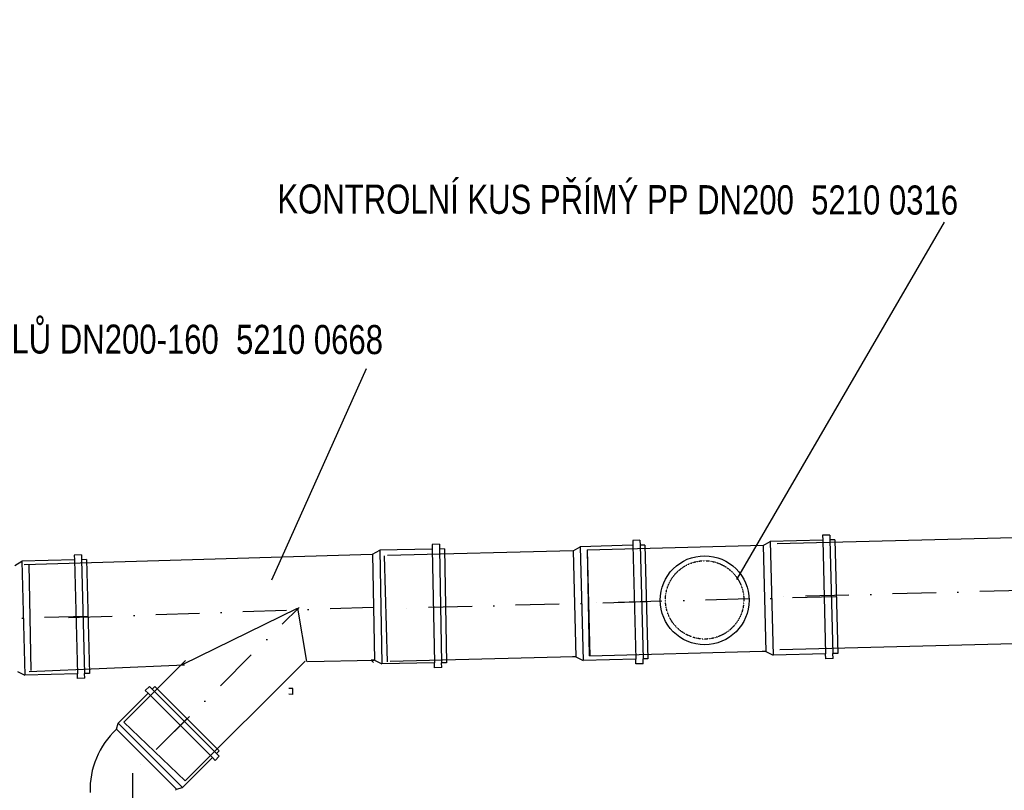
# Model space of a CAD drawing. Header units: millimetres. Extents: x -41881 to 54113, y -9946 to 101810.
# Tile 5 of 105: x -35715 to -32327, y 7820 to 10472. Entities that reach past the tile are written whole.
import ezdxf
from ezdxf.enums import TextEntityAlignment as Align

# ---------------------------------------------------------------- set-up
doc = ezdxf.new("R2010")
doc.units = ezdxf.units.MM
doc.linetypes.add('DASHDOT', pattern=[1, 0.5, -0.25, 0, -0.25])
for name, color, linetype in [('1', 1, 'Continuous'), ('121', 121, 'Continuous'), ('126', 126, 'Continuous'), ('UT-koty', 7, 'Continuous')]:
    doc.layers.add(name, color=color, linetype=linetype)
doc.layers.add('UT-texty_stredni', color=7, linetype='Continuous', lineweight=25)
doc.styles.get("Standard").update_dxf_attribs({"font": 'ic-simplex.shx', "width": 0.8})
doc.dimstyles.new('CADKON', dxfattribs={"dimscale": 50, "dimtxt": 2.5, "dimasz": 2.5, "dimexe": 1.8, "dimexo": 0, "dimgap": 0.6, "dimtad": 1, "dimrnd": 10, "dimtxsty": 'Standard', "dimblk1": 'OBLIQUE', "dimblk2": 'OBLIQUE', "dimsah": 1, "dimcen": 2.5, "dimadec": 1, "dimazin": 2, "dimtfac": 1, "dimtdec": 4, "dimtix": 1, "dimtmove": 2, "dimatfit": 3, "dimldrblk": 'OPEN30', "dimfxl": 5, "dimtfill": 1, "dimtolj": 1, "dimarcsym": 0})

# ---------------------------------------------------------------- blocks, each defined once
blk = doc.blocks.new('_OBLIQUE')
at = {"color": 0, "linetype": 'ByBlock'}
blk.add_line((-0.5, -0.5), (0.5, 0.5), dxfattribs=at)
blk = doc.blocks.new('*D191')
at = {"layer": 'Defpoints', "color": 0, "transparency": 16777216}
for p in [(-27685.6, 13718.1), (-34440.7, 6650.8), (-26911.2, 6650.8)]:
    blk.add_point(p, dxfattribs=at)
at = {"layer": 'UT-koty', "color": 0, "lineweight": -2, "ltscale": 10, "transparency": 16777216}
for p, q in [((-27685.6, 13718.1), (-26821.2, 13718.1)), ((-26911.2, 13718.1), (-26911.2, 6650.8)), ((-34440.7, 6650.8), (-26821.2, 6650.8))]:
    blk.add_line(p, q, dxfattribs=at)
at = {"layer": 'UT-koty', "color": 0, "lineweight": -2, "transparency": 16777216, "xscale": 125, "yscale": 125, "zscale": 125}
for p, rotation in [((-26911.2, 13718.1), 90), ((-26911.2, 6650.8), 270)]:
    blk.add_blockref('_OBLIQUE', p, dxfattribs=dict(at, rotation=rotation))
at = {"layer": 'UT-koty', "color": 0, "ltscale": 10, "transparency": 16777216, "insert": (-27015.6, 10184.4), "char_height": 125, "attachment_point": 5, "rotation": 90, "bg_fill": 3, "box_fill_scale": 1.1, "bg_fill_color": 256, "bg_fill_true_color": 13158600, "bg_fill_transparency": 0}
blk.add_mtext('\\A1;cca 19,5 m', dxfattribs=at)
blk = doc.blocks.new('_Open30')
at = {"color": 0, "lineweight": -2}
for p, q in [((-1, 0.268), (0, 0)), ((0, 0), (-1, -0.268)), ((0, 0), (-1, 0))]:
    blk.add_line(p, q, dxfattribs=at)

msp = doc.modelspace()

# ---------------------------------------------------------------- linework, layer by layer
at = {"color": 2}
for p, q in [((-30372.513, 8739.212), (-33108.777, 8667.561)), ((-33580.799, 8679.915), (-33605.676, 8679.264)), ((-33605.676, 8679.264), (-33605.242, 8662.679)), ((-33580.799, 8679.915), (-33580.364, 8663.33)), ((-33157.229, 8661.964), (-33132.699, 8675.884)), ((-32951.92, 8680.618), (-33132.699, 8675.884)), ((-33132.699, 8675.884), (-33122.449, 8284.473)), ((-32927.476, 8697.854), (-32952.354, 8697.203)), ((-32952.354, 8697.203), (-32951.92, 8680.618)), ((-32951.92, 8680.618), (-32941.67, 8289.207)), ((-32927.476, 8697.854), (-32927.042, 8681.269)), ((-32910.457, 8681.704), (-32927.042, 8681.269)), ((-32927.042, 8681.269), (-32916.793, 8289.858)), ((-32910.457, 8681.704), (-32900.207, 8290.292)), ((-34500.714, 8632.306), (-34476.073, 8646.031)), ((-34295.263, 8649.328), (-34476.073, 8646.031)), ((-34476.073, 8646.031), (-34468.934, 8254.551)), ((-33810.551, 8644.025), (-34449.52, 8627.293)), ((-34270.683, 8666.37), (-34295.565, 8665.916)), ((-34295.565, 8665.916), (-34295.263, 8649.328)), ((-34295.263, 8649.328), (-34288.123, 8257.848)), ((-34270.683, 8666.37), (-34270.38, 8649.782)), ((-34253.792, 8650.085), (-34270.38, 8649.782)), ((-34270.38, 8649.782), (-34263.241, 8258.302)), ((-34253.792, 8650.085), (-34246.653, 8258.604)), ((-33810.551, 8644.025), (-33786.021, 8657.945)), ((-33810.551, 8644.025), (-33800.997, 8279.15)), ((-33605.242, 8662.679), (-33786.021, 8657.945)), ((-33786.021, 8657.945), (-33775.772, 8266.534)), ((-33157.229, 8661.964), (-33762.589, 8646.112)), ((-33762.589, 8646.112), (-33753.035, 8281.238)), ((-33761.815, 8647.032), (-33755.159, 8282.093)), ((-33605.242, 8662.679), (-33594.993, 8271.268)), ((-33563.779, 8663.764), (-33580.364, 8663.33)), ((-33580.364, 8663.33), (-33570.115, 8271.919)), ((-33563.779, 8663.764), (-33553.53, 8272.353)), ((-33157.229, 8661.964), (-33147.674, 8297.09)), ((-35732.313, 8593.702), (-35707.783, 8607.622)), ((-35527.004, 8612.356), (-35707.783, 8607.622)), ((-35707.783, 8607.622), (-35697.534, 8216.211)), ((-35700.069, 8596.408), (-34502.652, 8632.271)), ((-35502.561, 8629.592), (-35527.439, 8628.941)), ((-35527.439, 8628.941), (-35527.004, 8612.356)), ((-35527.004, 8612.356), (-35516.755, 8220.945)), ((-35502.561, 8629.592), (-35502.126, 8613.007)), ((-35485.541, 8613.441), (-35502.126, 8613.007)), ((-35502.126, 8613.007), (-35491.877, 8221.596)), ((-35485.541, 8613.441), (-35475.292, 8222.03)), ((-34500.714, 8632.306), (-34494.058, 8267.367)), ((-34460.466, 8627.007), (-34450.911, 8262.132)), ((-35683.577, 8596.709), (-35676.921, 8231.77)), ((-30371.148, 8374.123), (-33099.222, 8302.686)), ((-33809.186, 8278.936), (-34439.965, 8262.419)), ((-33800.997, 8279.15), (-33812.607, 8278.846)), ((-33800.997, 8279.15), (-33775.772, 8266.534)), ((-33594.993, 8271.268), (-33775.772, 8266.534)), ((-33159.904, 8296.769), (-33753.035, 8281.238)), ((-33594.558, 8254.682), (-33594.993, 8271.268)), ((-33553.53, 8272.353), (-33570.115, 8271.919)), ((-33569.681, 8255.334), (-33570.115, 8271.919)), ((-33147.674, 8297.09), (-33159.284, 8296.786)), ((-33147.674, 8297.09), (-33122.449, 8284.473)), ((-32941.67, 8289.207), (-33122.449, 8284.473)), ((-32941.236, 8272.621), (-32941.67, 8289.207)), ((-32916.358, 8273.273), (-32941.236, 8272.621)), ((-32900.207, 8290.292), (-32916.793, 8289.858)), ((-32916.358, 8273.273), (-32916.793, 8289.858)), ((-35356.804, 8054.006), (-35144.715, 8265.893)), ((-35145.88, 7851.963), (-34732.301, 8264.61)), ((-34725.258, 8263.151), (-34495.997, 8267.332)), ((-34494.058, 8267.367), (-34505.56, 8267.158)), ((-34497.873, 8259.745), (-34505.56, 8267.158)), ((-34494.058, 8267.367), (-34468.934, 8254.551)), ((-34288.123, 8257.848), (-34468.934, 8254.551)), ((-34287.821, 8241.26), (-34288.123, 8257.848)), ((-34262.938, 8241.714), (-34287.821, 8241.26)), ((-34246.653, 8258.604), (-34263.241, 8258.302)), ((-34262.938, 8241.714), (-34263.241, 8258.302)), ((-33569.681, 8255.334), (-33594.558, 8254.682)), ((-35722.759, 8228.827), (-35697.534, 8216.211)), ((-35516.755, 8220.945), (-35697.534, 8216.211)), ((-35516.32, 8204.359), (-35516.755, 8220.945)), ((-35491.443, 8205.011), (-35516.32, 8204.359)), ((-35475.292, 8222.03), (-35491.877, 8221.596)), ((-35491.443, 8205.011), (-35491.877, 8221.596)), ((-35268.968, 8176.995), (-35283.045, 8162.917)), ((-35268.968, 8176.995), (-35259.582, 8167.61)), ((-35250.197, 8176.995), (-35259.582, 8167.61)), ((-35259.582, 8167.61), (-35038.091, 7946.119)), ((-35250.197, 8176.995), (-35028.706, 7955.504)), ((-34775.724, 8169.793), (-34788.997, 8169.817)), ((-34775.76, 8149.884), (-34775.724, 8169.793)), ((-35273.66, 8153.532), (-35375.959, 8051.233)), ((-35283.045, 8162.917), (-35273.66, 8153.532)), ((-35273.66, 8153.532), (-35052.169, 7932.041)), ((-34775.76, 8149.884), (-34789.033, 8149.908)), ((-35382.529, 8029.647), (-35375.959, 8051.233)), ((-35375.959, 8051.233), (-35154.468, 7829.742)), ((-35382.529, 8029.647), (-35176.054, 7823.172)), ((-35052.169, 7932.041), (-35154.468, 7829.742)), ((-35042.783, 7922.655), (-35052.169, 7932.041)), ((-35028.706, 7936.733), (-35042.783, 7922.655)), ((-35028.706, 7955.504), (-35038.091, 7946.119)), ((-35028.706, 7936.733), (-35038.091, 7946.119)), ((-35176.054, 7823.172), (-35154.468, 7829.742)), ((-35176.054, 7823.172), (-35179.601, 7819.625))]:
    msp.add_line(p, q, dxfattribs=at)
msp.add_arc((-35189.099, 7821.42), 284.208, 132.890164, 181.862784, dxfattribs=at)
at = {"layer": '1', "color": 2, "linetype": 'DASHDOT', "ltscale": 300}
for p, q in [((-30161.543, 8562.174), (-33103.999, 8485.123)), ((-32905.332, 8485.998), (-33757.812, 8463.675)), ((-35546.736, 8413.889), (-34499.324, 8449.802)), ((-35237.12, 7967.723), (-34753.843, 8449.246)), ((-33558.654, 8468.059), (-34444.742, 8444.856)), ((-35480.416, 8417.736), (-38116.228, 8348.715)), ((-35139.451, 8066.25), (-35327.156, 7878.545)), ((-35327.156, 7878.545), (-35327.156, 7610.436))]:
    msp.add_line(p, q, dxfattribs=at)
at = {"layer": '121', "color": 2}
msp.add_circle((-33358.164, 8473.595), 152.965, dxfattribs=at)
at = {"layer": '121', "color": 2, "linetype": 'DASHDOT'}
msp.add_circle((-33358.164, 8474.843), 134.832, dxfattribs=at)
at = {"layer": '126', "color": 2}
for p, q in [((-32533.871, 9774.584), (-33247.996, 8545.206)), ((-34522.633, 9269.583), (-34848.537, 8543.338)), ((-35154.71, 8252.215), (-34759.106, 8446.371)), ((-34759.106, 8446.371), (-34728.822, 8263.35)), ((-35682.221, 8228.143), (-35148.357, 8251.905)), ((-35356.804, 8054.006), (-35145.88, 7851.963))]:
    msp.add_line(p, q, dxfattribs=at)

# ---------------------------------------------------------------- texts
at = {"layer": 'UT-texty_stredni', "ltscale": 10, "width": 0.8}
for s, p in [('KONTROLNÍ KUS PŘÍMÝ PP DN200  5210 0316', (-32485.982, 9800.658)), ('UNIVERZÁLNÍ SADA SDRUŽENÝ ODVODŮ SPALIN PRO KASKÁDY KOTLŮ DN200-160  5210 0668', (-34465.079, 9320.676))]:
    msp.add_text(s, height=100, rotation=359.899321, dxfattribs=at).set_placement(p, align=Align.RIGHT)

# ---------------------------------------------------------------- next in the draw order: dimensions: what is measured, and where the dimension line sits
at = {"layer": 'UT-koty', "ltscale": 10}
dim = msp.add_linear_dim(base=(-26911.225, 6650.796), p1=(-27685.578, 13718.063), p2=(-34440.721, 6650.796), angle=90, text='cca 19,5 m', dimstyle='CADKON', dxfattribs=at)
dim.commit()
dim.dimension.update_dxf_attribs({"geometry": '*D191', "text_midpoint": (-27015.629, 10184.429)})

doc.saveas('drawing.dxf')
